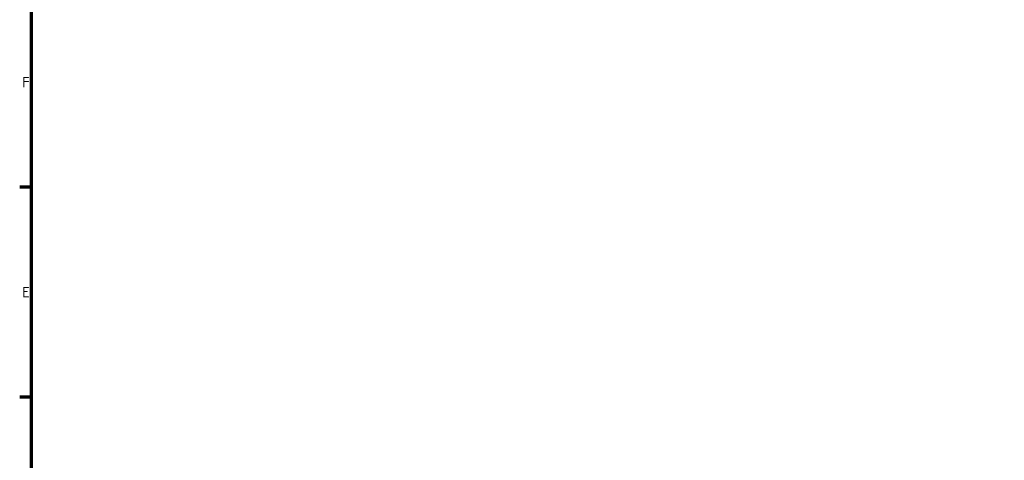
# Model space of a CAD drawing. Header units: millimetres. Extents: x 0 to 2239, y -60 to 841.
# Tile 9 of 161: x 16 to 345, y 259 to 406. Entities that reach past the tile are written whole.
import ezdxf

# ---------------------------------------------------------------- set-up
doc = ezdxf.new("R2010")
doc.units = ezdxf.units.MM
doc.layers.get('0').update_dxf_attribs({"lineweight": 25})
doc.layers.add('Rahmen (ISO)', color=7, linetype='Continuous', lineweight=70)
doc.styles.add('Notiztext (DIN)', font='isocpeur.ttf')

# ---------------------------------------------------------------- blocks, each defined once
blk = doc.blocks.new('Ränder Vorgaberahmen')
at = {"layer": 'Rahmen (ISO)'}
for p, q in [((20, 350.42), (16.1, 350.42)), ((20, 280.33), (16.1, 280.33))]:
    blk.add_line(p, q, dxfattribs=at)
at = {"layer": 'Rahmen (ISO)', "flags": 128}
blk.add_lwpolyline([(20, 20), (20, 821), (1169, 821), (1169, 20), (20, 20)], dxfattribs=at)
at = {"layer": 'Rahmen (ISO)', "char_height": 3.5, "attachment_point": 7, "style": 'Notiztext (DIN)'}
for s, insert in [('F', (16.93, 383.71)), ('E', (16.93, 313.63))]:
    blk.add_mtext(s, dxfattribs=dict(at, insert=insert))

msp = doc.modelspace()

# ---------------------------------------------------------------- block references
msp.add_blockref('Ränder Vorgaberahmen', (0, 0))

doc.saveas('drawing.dxf')
